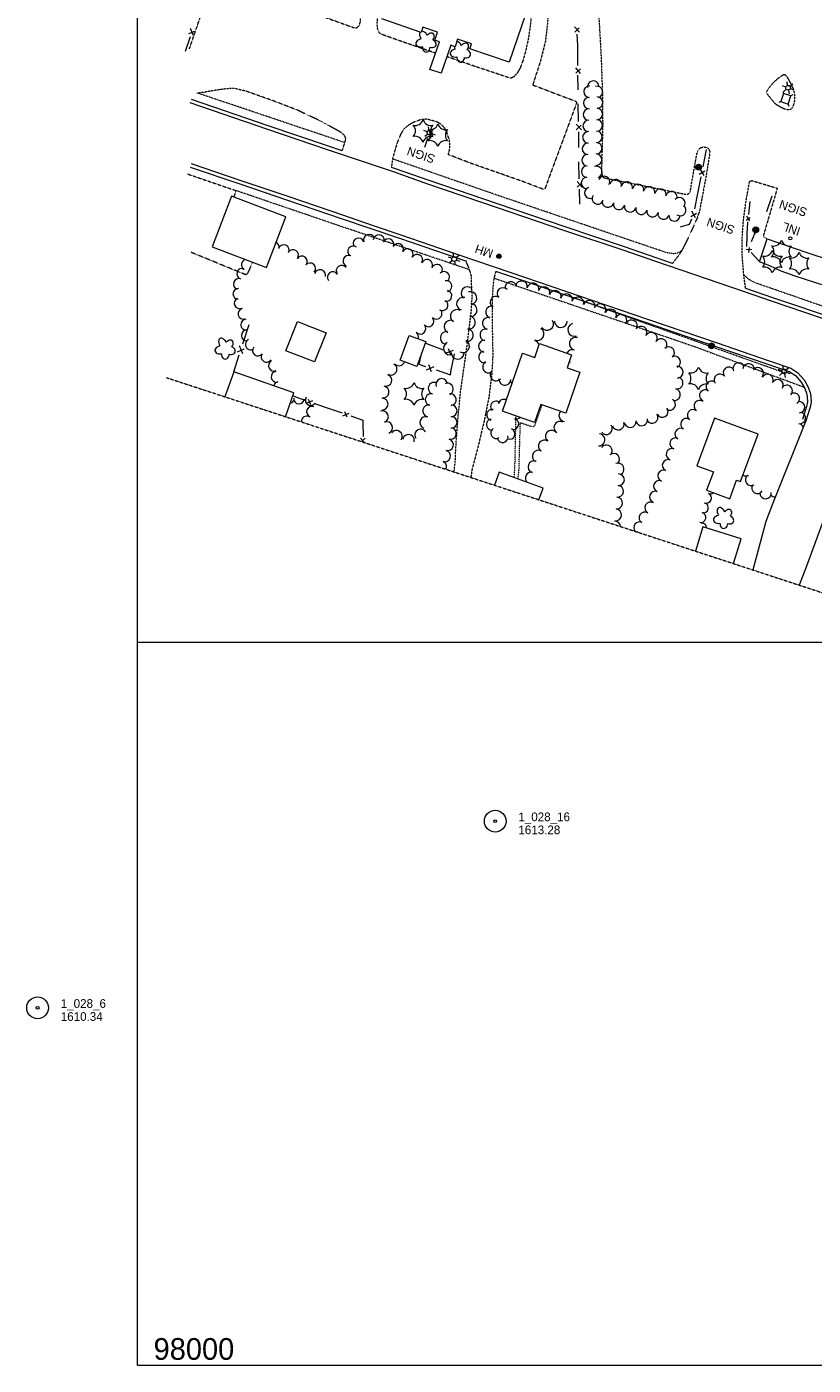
# Model space of a CAD drawing. Header units: feet. Extents: x 388392 to 390500, y 98000 to 99519.
# Tile 1 of 8: x 388423 to 388967, y 98000 to 98925. Entities that reach past the tile are written whole.
import ezdxf
from ezdxf.enums import TextEntityAlignment as Align

# ---------------------------------------------------------------- set-up
doc = ezdxf.new("R2010")
doc.units = ezdxf.units.FT
doc.header["$MEASUREMENT"] = 0
for name, pattern in [('DGN Style 3', [0.225624, 0.16116, -0.064464]), ('DGN Style 4', [0.257856, 0.128928, -0.064464, 0, -0.064464]), ('DGN Style 5', [0.112812, 0.048348, -0.064464])]:
    doc.linetypes.add(name, pattern=pattern)
for name, color, linetype, lineweight in [('E_DRN_Grate', 151, 'Continuous', 0), ('E_DWY', 73, 'DGN Style 3', 0), ('E_LAND_Vegetation', 21, 'Continuous', 0), ('E_MAP_GridLines', 151, 'Continuous', 0), ('E_MAP_Limits', 21, 'DGN Style 3', 0), ('E_MAP_PassPoints', 161, 'Continuous', 0), ('E_MISCPROP', 40, 'Continuous', 0), ('E_MISCPROP_HvyLine', 241, 'Continuous', 13), ('E_MISCPROP_Railing', 40, 'Continuous', 0), ('E_PATH_Sidewalk', 73, 'DGN Style 5', 0), ('E_RDWY', 21, 'Continuous', 13), ('E_UTL_AboveGroundPipe', 40, 'DGN Style 4', 0)]:
    doc.layers.add(name, color=color, linetype=linetype, lineweight=lineweight)
doc.styles.add('Style-IGR_FONT_0', font='IGR_FONT_0.shx')
doc.styles.add('Style-IGR_FONT_1', font='IGR_FONT_1.shx')

# ---------------------------------------------------------------- blocks, each defined once
blk = doc.blocks.new('PP')
at = {"layer": 'E_MAP_PassPoints', "color": 40, "linetype": 'Continuous', "lineweight": 0}
for radius in [7.5, 0.96]:
    blk.add_circle((0, 0), radius, dxfattribs=at)
blk = doc.blocks.new('PED')
at = {"layer": 'E_UTL_AboveGroundPipe', "color": 101, "linetype": 'Continuous', "lineweight": 13}
for p, q in [((-2.34, 2.71), (-3.29, 3.77)), ((3.06, 2.71), (4.02, 3.77)), ((-3.29, -4.35), (-2.34, -3.29)), ((4.02, -4.35), (3.06, -3.29))]:
    blk.add_line(p, q, dxfattribs=at)
at = {"layer": 'E_UTL_AboveGroundPipe', "color": 101, "linetype": 'Continuous', "lineweight": 13, "flags": 128}
blk.add_lwpolyline([(-2.34, -3.29), (3.06, -3.29), (3.06, 2.71), (-2.34, 2.71)], close=True, dxfattribs=at)
blk = doc.blocks.new('INL')
at = {"layer": 'E_MISCPROP_Railing', "color": 40, "linetype": 'Continuous', "lineweight": 0, "style": 'Style-IGR_FONT_0'}
blk.add_text('INL', height=6, rotation=360, dxfattribs=at).set_placement((-5.79, -2.75))
blk = doc.blocks.new('MHO_1')
at = {"layer": 'E_DRN_Grate', "color": 20, "linetype": 'Continuous', "lineweight": 0}
for centre, radius in [((0.04, -0.06), 1.5), ((0.04, -0.06), 1.22), ((0.04, -0.07), 0.968), ((0.01, -0.08), 0.605)]:
    blk.add_circle(centre, radius, dxfattribs=at)
blk = doc.blocks.new('LTP_1')
at = {"layer": 'E_MISCPROP', "color": 20, "linetype": 'Continuous', "lineweight": 0}
for p, q in [((-1.61, 0.09), (-4.22, 0.17)), ((-0.78, 1.46), (-1.98, 3.76)), ((0.86, 1.37), (2.22, 3.6)), ((1.66, 0), (4.18, -0.06)), ((-0.86, -1.4), (-2.22, -3.59)), ((0.78, -1.44), (2.02, -3.62))]:
    blk.add_line(p, q, dxfattribs=at)
blk.add_arc((0.02, 0.01), 1.64, 0, 360, dxfattribs=at)
blk = doc.blocks.new('POLE_1')
at = {"layer": 'E_MISCPROP', "color": 20, "linetype": 'Continuous', "lineweight": 0}
for radius in [2.02, 1.51, 1.01, 0.504]:
    blk.add_circle((0.03, -0.09), radius, dxfattribs=at)
blk = doc.blocks.new('TREE')
at = {"layer": 'E_LAND_Vegetation', "color": 93, "linetype": 'Continuous', "lineweight": 0}
for centre, major_axis, ratio in [((-3.74, -0.07), (3.29, -0.08), 0.832022), ((-1.07, 3.38), (0.91, -3.32), 0.782863), ((2.88, 1.66), (-3.52, -1.95), 0.691916), ((-1.48, -3.66), (1.2, 3.24), 0.716896), ((2.54, -2.64), (-3.34, 3.06), 0.560249)]:
    blk.add_ellipse(centre, major_axis=major_axis, ratio=ratio, start_param=1.570796, end_param=4.712389, dxfattribs=at)
blk = doc.blocks.new('PINEL')
at = {"layer": 'E_LAND_Vegetation', "color": 93, "linetype": 'Continuous', "lineweight": 0}
for centre, start, end in [((-8.23, 7.26), 275.21125, 0.97616), ((-10.49, -3.45), 335.21125, 60.97616), ((2.17, 10.66), 215.21125, 300.97616), ((10.31, 3.35), 155.21126, 240.97617), ((-2.35, -10.75), 35.21126, 120.97617), ((8.05, -7.36), 95.21126, 180.97617)]:
    blk.add_arc(centre, 5.72, start, end, dxfattribs=at)
blk = doc.blocks.new('SIGN')
at = {"layer": 'E_MISCPROP', "color": 20, "linetype": 'Continuous', "lineweight": 0, "style": 'Style-IGR_FONT_0'}
blk.add_text('SIGN', height=6, rotation=359.99993, dxfattribs=at).set_placement((0, 0), align=Align.MIDDLE_LEFT)

msp = doc.modelspace()

# ---------------------------------------------------------------- linework, layer by layer
at = {"layer": 'E_DWY', "color": 51, "linetype": 'DGN Style 3', "lineweight": 0, "flags": 128}
for points in [[(388709.83, 99089.27), (388708.8, 99057.38), (388708.72, 99052.65), (388709.33, 99049.98), (388710.48, 99047.34), (388711.97, 99045.97), (388713.69, 99045.43), (388746.97, 99040.09), (388753.9, 99039.5), (388763.75, 99040.03), (388772.65, 99041.69), (388777.53, 99043.31), (388782.76, 99045.54), (388786.13, 99047.12), (388788.91, 99047.84), (388791.66, 99048.07), (388794.62, 99047.61), (388798.68, 99046.08), (388804.41, 99042.22), (388809.17, 99038.19), (388816.75, 99030.05), (388826.96, 99018.17), (388828.61, 99016.16), (388829.73, 99014.01), (388830.3, 99011.87), (388830.43, 99009.88), (388829.92, 99007.62), (388829.2, 99006.11), (388827.95, 99004.45), (388825.79, 99002.63), (388824.12, 99001.71), (388821.7, 99000.52), (388819.6, 98999.41), (388817.97, 98997.68), (388816.65, 98995.47), (388816, 98992.01), (388816.26, 98982.97), (388816.66, 98973.39), (388817.33, 98961.39), (388818.28, 98946.63), (388819.51, 98924.25), (388820.63, 98904.3), (388821.53, 98878.58), (388821.71, 98857.38), (388820.92, 98827.43), (388821.01, 98823.63), (388821.78, 98821.78), (388823.08, 98820.94), (388879.05, 98809.63), (388880.24, 98809.65), (388881.5, 98810.39), (388882.19, 98811.35), (388886.47, 98835.83), (388887.18, 98839.13), (388888.16, 98840.88), (388889.61, 98841.89), (388891.43, 98842.34), (388893.12, 98842.18), (388894.69, 98841.35), (388895.35, 98840.37), (388895.81, 98839.09), (388895.77, 98838.11), (388892.97, 98820.95), (388888.68, 98798.21), (388886.96, 98793), (388882.07, 98782.15), (388876.6, 98771), (388874.43, 98767.66), (388869.96, 98761.84)], [(388535.91, 98910.22), (388550.91, 98953.79), (388552.04, 98956.21), (388553.79, 98957.32), (388556.22, 98957.77), (388558.87, 98957.64), (388648.99, 98925.07), (388650.48, 98924.7), (388651.48, 98924.7), (388652.49, 98925.41), (388653.41, 98926.53), (388654.14, 98928.8), (388654.65, 98934.52), (388656.02, 98943.34), (388658.63, 98955.52), (388661.9, 98967.51), (388664.98, 98975.27), (388669.49, 98985.23), (388673.86, 98992.84), (388677.51, 98997.18), (388682.35, 99001.24), (388687.22, 99003.84), (388693.88, 99006.03), (388699.79, 99007), (388708.27, 99007.31), (388714.4, 99006.82), (388722.77, 99005.08), (388729.9, 99002.67), (388737, 98998.96), (388745.65, 98993.78), (388753.42, 98987.77), (388762.7, 98979.35), (388769.03, 98972.02), (388774.61, 98964.64), (388778.66, 98957.17), (388781.66, 98950.62), (388783.68, 98942.14), (388784.22, 98935.55), (388783.31, 98926.06), (388782.11, 98915.55), (388778.52, 98901.19), (388773.28, 98885.27), (388803.32, 98873.84), (388803.72, 98873.05), (388796.9, 98854.44), (388783.82, 98819.14), (388781.88, 98813.68), (388781.27, 98813.23), (388780.69, 98813.08), (388764.35, 98819.23), (388730.96, 98830.91), (388714.91, 98837.08), (388715.99, 98841.25), (388716.03, 98844.3), (388715.59, 98847.44), (388714.12, 98852.09), (388712.3, 98855.72), (388709.62, 98858.25), (388706.41, 98859.91), (388703.13, 98860.82), (388699.79, 98861.66), (388695.72, 98861.16), (388691.14, 98859.46), (388687.41, 98857.4), (388684.35, 98854.86), (388682.06, 98851.31), (388679.73, 98845.65), (388677.88, 98839.67), (388676.51, 98834.54), (388675.55, 98828.19)], [(388706.06, 98907.25), (388683.26, 98915.08), (388669.78, 98919.86), (388667.65, 98920.9), (388666.3, 98922.78), (388665.87, 98925.77), (388665.82, 98928.73), (388666.53, 98934.6), (388668.9, 98947.41), (388670.47, 98954.47), (388671.9, 98958.46), (388674.11, 98965), (388676.06, 98970.44), (388679.64, 98978.39), (388683, 98983.92), (388685.72, 98987.71), (388688.65, 98990.49), (388691.58, 98992.42), (388694.79, 98993.71), (388699, 98994.73), (388703.77, 98995.13), (388711.02, 98995.03), (388717, 98994.15), (388720.93, 98993.04), (388724.55, 98991.58), (388727.54, 98989.71), (388729.72, 98987.35), (388731.08, 98984.48), (388732.16, 98980.03), (388732.44, 98977.18), (388732.26, 98975.12)], [(388771.05, 98941.67), (388771.33, 98940.84), (388772, 98936.28), (388772.08, 98930.59), (388771.45, 98925.15), (388770.37, 98917.69), (388768.6, 98909.4), (388766.7, 98902.45), (388764.61, 98896.96), (388762.54, 98893.34), (388760.3, 98890.9), (388758.75, 98890.09), (388757.77, 98889.93), (388732.11, 98898.48), (388713.98, 98904.82)], [(388942.69, 98889.46), (388939.97, 98887.16), (388937.06, 98883.8), (388935.36, 98881.18), (388934.9, 98879.67), (388938.2, 98875.59)], [(388938.2, 98875.59), (388940.88, 98872.37), (388944.46, 98870.09), (388947.72, 98868.65), (388950.26, 98868.2), (388952.01, 98868.66), (388953.31, 98870.05), (388953.86, 98871.69), (388954.51, 98874.43), (388954.67, 98877.91), (388953.91, 98881.72), (388952.38, 98885.23), (388950.15, 98889.51), (388948.62, 98891.63), (388947.85, 98892.1), (388947.02, 98892.3), (388946.34, 98892.09), (388942.69, 98889.46)], [(388641.52, 98839.69), (388643.85, 98846.68), (388644.02, 98848.56), (388643.22, 98850.09), (388641.77, 98851.7), (388639.63, 98853.09), (388627.29, 98859.97), (388609.76, 98868.21), (388593, 98874.58), (388575.07, 98880.92), (388567.39, 98882.77), (388561.77, 98882.64), (388553.12, 98881.44), (388545.99, 98880.16), (388541, 98879.43)], [(388534.54, 98823.69), (388568.13, 98812.19), (388566.55, 98807.75)], [(388920.49, 98744.69), (388919.27, 98753.89), (388918.16, 98767.71), (388918.15, 98778.84), (388919.01, 98791.54), (388920.81, 98804.89), (388923.21, 98818.12), (388923.76, 98818.86), (388924.78, 98819.09), (388942.43, 98813.83), (388932.65, 98780.42)], [(388932.65, 98780.42), (388935.41, 98778.76)], [(388579.57, 98762.61), (388576.1, 98754.82), (388575.41, 98754.27), (388574.85, 98754.01), (388536.88, 98769.58)], [(388718.83, 98617.69), (388719.73, 98624.41), (388720.02, 98631.23), (388720.24, 98635.59), (388720.88, 98644.75), (388721.58, 98654.05), (388723.4, 98673.05), (388727.4, 98700.8), (388729.77, 98719.99), (388730.81, 98728.59), (388731.52, 98740), (388731.07, 98746.99), (388730.89, 98753.2), (388729.49, 98758.02), (388727.11, 98763.57)], [(388747.87, 98756.48), (388746.52, 98751.96), (388745.94, 98747.51), (388745.26, 98736.76), (388745.37, 98714.92), (388745.73, 98698.08), (388744.92, 98684.86), (388743.13, 98669.99), (388739.97, 98653.86), (388735.13, 98633.66), (388731.17, 98618.64), (388730.57, 98613.84)]]:
    msp.add_lwpolyline(points, dxfattribs=at)
at = {"layer": 'E_LAND_Vegetation', "color": 93, "linetype": 'Continuous', "lineweight": 0}
for centre, radius, start, end in [((388815.2, 98884.08), 3.95, 10.04097, 190.04098), ((388812.54, 98880.6), 3.95, 88.72044, 268.72044), ((388817.74, 98880.43), 3.95, 284.31116, 104.31116), ((388817.84, 98873.05), 3.95, 269.04289, 89.04289), ((388812.19, 98864.81), 3.95, 88.72044, 268.72044), ((388812.37, 98872.71), 3.95, 88.72044, 268.72044), ((388817.71, 98865.16), 3.95, 269.04289, 89.04289), ((388812.02, 98856.92), 3.95, 88.72044, 268.72044), ((388817.57, 98857.26), 3.95, 269.04289, 89.04289), ((388811.79, 98849), 3.95, 87.95218, 267.95218), ((388817.44, 98849.36), 3.95, 269.04289, 89.04289), ((388811.5, 98841.1), 3.95, 87.95218, 267.95218), ((388817.31, 98841.47), 3.95, 269.04289, 89.04289), ((388811.22, 98833.21), 3.95, 87.95218, 267.95218), ((388817.18, 98833.57), 3.95, 269.04289, 89.04289), ((388810.79, 98817.46), 3.95, 89.11409, 269.11409), ((388810.94, 98825.32), 3.95, 87.95218, 267.95218), ((388817.39, 98825.09), 3.95, 288.81469, 108.81469), ((388822.7, 98818.16), 3.95, 334.95599, 154.95599), ((388813.18, 98810.67), 3.95, 110.02741, 290.02741), ((388830.68, 98815.94), 3.95, 347.89049, 167.89049), ((388838.4, 98814.29), 3.95, 347.89049, 167.89049), ((388846.12, 98812.63), 3.95, 347.89049, 167.89049), ((388853.84, 98810.97), 3.95, 347.89049, 167.89049), ((388861.56, 98809.32), 3.95, 347.89049, 167.89049), ((388818.37, 98806.73), 3.95, 147.03882, 327.03882), ((388825.32, 98804.58), 3.95, 165.25245, 345.25245), ((388832.95, 98802.91), 3.95, 167.87439, 347.87439), ((388869.28, 98807.66), 3.95, 347.89049, 167.89049), ((388874.75, 98803.49), 3.95, 319.41411, 139.41411), ((388840.67, 98801.26), 3.95, 167.87439, 347.87439), ((388848.39, 98799.6), 3.95, 167.87439, 347.87439), ((388856.11, 98797.94), 3.95, 167.87439, 347.87439), ((388863.83, 98796.28), 3.95, 167.87439, 347.87439), ((388871.31, 98795.1), 3.95, 177.1719, 357.1719), ((388875.39, 98798.7), 3.95, 233.53574, 53.53574), ((388594.24, 98772.84), 3.81, 350.6205, 66.08487), ((388652.91, 98775.53), 3.81, 19.50745, 199.50745), ((388660.1, 98778.08), 3.81, 19.50745, 199.50745), ((388666.85, 98777.72), 3.81, 354.0302, 174.0302), ((388673.46, 98775.09), 3.81, 337.92176, 157.92176), ((388680.17, 98771.82), 3.81, 332.58356, 152.58356), ((388601.07, 98770.94), 3.81, 335.38814, 155.38814), ((388607.49, 98767.55), 3.81, 324.15119, 144.15119), ((388613.67, 98763.09), 3.81, 324.15119, 144.15119), ((388645.94, 98763.58), 3.81, 64.70402, 244.70402), ((388649.16, 98770.1), 3.81, 53.63115, 233.63115), ((388686.76, 98768.2), 3.81, 329.30966, 149.30966), ((388693.32, 98764.3), 3.81, 329.30966, 149.30966), ((388572.4, 98754.66), 3.72, 71.57958, 251.57958), ((388575.66, 98760.93), 3.72, 106.355, 240.23972), ((388619.38, 98758.3), 3.81, 318.69389, 138.69389), ((388626.25, 98753.65), 3.81, 345.53801, 165.53801), ((388641.27, 98756.7), 3.81, 35.78274, 215.78274), ((388700.2, 98760.71), 3.81, 333.7926, 153.7926), ((388707.04, 98757.34), 3.81, 333.7926, 153.7926), ((388570.06, 98747.6), 3.72, 71.57958, 251.57958), ((388635.08, 98752.24), 3.81, 35.78274, 215.78274), ((388711.98, 98752.35), 3.81, 314.50775, 134.50775), ((388713.61, 98746.07), 3.81, 281.59574, 101.59574), ((388758.22, 98745.11), 4.08, 10.39468, 190.39468), ((388765.55, 98745.66), 4.08, 349.29101, 169.29101), ((388773.57, 98744.15), 4.08, 349.29101, 169.29101), ((388569.77, 98740.74), 3.72, 89.295, 269.295), ((388713.57, 98739.42), 3.81, 255.94543, 75.94543), ((388725.15, 98733.94), 4.46, 73.7042, 253.7042), ((388728.29, 98741.18), 4.46, 50.02569, 230.02569), ((388730.17, 98737.78), 4.46, 284.99872, 104.99872), ((388747.96, 98735), 4.08, 57.37966, 237.37966), ((388752.73, 98740.94), 4.08, 42.75079, 222.75079), ((388781.07, 98741.65), 4.08, 341.39672, 161.39672), ((388788.89, 98739.04), 4.08, 343.82293, 163.82292), ((388796.73, 98736.76), 4.08, 343.82293, 163.82292), ((388804.57, 98734.49), 4.08, 343.82293, 163.82292), ((388570.63, 98734.26), 3.72, 113.96988, 293.96988), ((388573.33, 98727.08), 3.72, 105.52981, 285.52981), ((388706.69, 98727.16), 3.81, 224.28787, 44.28787), ((388710.85, 98733.03), 3.81, 237.16154, 57.16154), ((388720.85, 98725.49), 4.46, 57.80684, 237.80684), ((388730.36, 98729.6), 4.46, 266.92649, 86.92649), ((388744.86, 98728.14), 4.08, 73.9474, 253.9474), ((388812.41, 98732.22), 4.08, 343.82293, 163.82292), ((388819.81, 98729.73), 4.08, 333.75804, 153.75804), ((388827.13, 98726.12), 4.08, 333.75804, 153.75804), ((388575.12, 98719.52), 3.72, 93.69489, 273.69489), ((388701.22, 98721.91), 3.81, 222.68366, 42.68366), ((388716.45, 98718.06), 4.46, 65.16716, 245.16716), ((388729.19, 98720.99), 4.46, 260.93985, 80.93985), ((388742.64, 98720.4), 4.08, 77.54625, 257.54625), ((388783.24, 98720), 4.45, 213.2921, 33.2921), ((388792.8, 98721.97), 4.45, 180.45596, 0.45596), ((388802.04, 98715.97), 4.45, 106.49374, 286.49374), ((388834.38, 98722.49), 4.08, 331.93318, 151.93318), ((388841.58, 98718.65), 4.08, 331.93318, 151.93318), ((388575.59, 98712.1), 3.72, 93.69489, 273.69489), ((388695.59, 98716.78), 3.81, 222.35341, 42.35341), ((388690.52, 98710.72), 3.81, 344.30916, 51.52303), ((388713.95, 98710.33), 4.46, 84.23099, 264.23099), ((388727.78, 98712.18), 4.46, 260.93985, 80.93985), ((388740.88, 98712.43), 4.08, 77.54625, 257.54625), ((388776.67, 98712.96), 4.45, 240.38319, 60.38319), ((388803.06, 98706.28), 4.45, 74.91226, 254.91226), ((388848.3, 98714.31), 4.08, 326.81615, 146.81615), ((388855.3, 98710.01), 4.08, 328.52675, 148.52675), ((388578.31, 98705.81), 3.72, 113.13404, 293.13404), ((388583.35, 98701.63), 3.72, 141.12224, 321.12224), ((388716.05, 98703.06), 4.46, 114.63969, 294.63969), ((388725.13, 98704.59), 4.46, 240.41778, 60.41778), ((388739.84, 98704.61), 4.08, 85.11942, 265.11942), ((388739.98, 98697.18), 4.08, 104.31016, 284.31016), ((388773.49, 98704.21), 4.45, 18.35553, 72.35213), ((388800.7, 98697.67), 4.45, 74.35687, 150.03759), ((388862.12, 98705.61), 4.08, 327.18927, 147.18927), ((388867.29, 98700.01), 4.08, 311.43728, 131.43728), ((388589.24, 98697.31), 3.72, 145.19415, 325.19415), ((388594.39, 98691.1), 3.72, 115.99262, 295.99262), ((388675.4, 98688.69), 4.05, 240.67396, 60.67396), ((388680.95, 98695.15), 4.05, 226.48698, 339.05022), ((388721.46, 98700.02), 4.46, 177.1719, 357.1719), ((388742.79, 98690.19), 4.08, 120.81752, 300.81752), ((388798.29, 98689.09), 4.45, 74.35687, 87.98008), ((388871.44, 98693.71), 4.08, 295.30744, 115.30744), ((388915.76, 98689.17), 3.95, 22.78959, 202.78959), ((388922.61, 98688.54), 3.95, 353.20026, 173.20026), ((388596.22, 98683.41), 3.72, 97.97901, 277.97901), ((388671.8, 98681.04), 4.05, 252.56519, 72.56519), ((388747.89, 98684.76), 4.08, 139.49728, 319.49728), ((388873.17, 98679.07), 4.08, 257.13559, 77.13559), ((388873.21, 98686.66), 4.08, 272.89405, 92.89405), ((388902.72, 98681.38), 3.95, 37.37736, 217.37736), ((388908.99, 98686.18), 3.95, 37.37736, 217.37736), ((388928.93, 98685.95), 3.95, 320.80994, 140.80994), ((388935.67, 98681.21), 3.95, 333.1155, 153.1155), ((388597.82, 98676.31), 3.72, 103.02678, 166.37467), ((388669.88, 98672.91), 4.05, 260.9302, 80.9302), ((388705.12, 98675.52), 4.05, 75.25411, 255.25411), ((388710.41, 98678.13), 4.05, 20.97284, 200.97284), ((388714.38, 98674.93), 4.05, 294.61985, 114.61985), ((388754.05, 98681.76), 4.08, 176.09059, 356.09059), ((388761.64, 98681.79), 4.08, 191.46065, 228.79281), ((388871.36, 98671.11), 4.08, 257.13559, 77.13559), ((388892.63, 98670.55), 3.95, 63.70981, 243.70981), ((388897.07, 98676.58), 3.95, 51.86769, 231.86769), ((388942.63, 98677.58), 3.95, 331.49374, 151.49374), ((388948.94, 98673.73), 3.95, 317.05147, 137.05148), ((388605.26, 98669.21), 3.69, 278.83771, 330.4652), ((388611.72, 98668.38), 3.69, 176.25932, 356.25932), ((388619.72, 98667.31), 3.69, 146.81178, 326.81178), ((388669.22, 98664.58), 4.05, 269.50775, 89.50775), ((388703.05, 98667.69), 4.05, 75.25411, 255.25411), ((388716.36, 98667.69), 4.05, 278.87999, 98.87999), ((388747.92, 98662.85), 3.75, 46.0901, 226.0901), ((388753.15, 98664.08), 3.75, 60.33984, 167.54517), ((388867.91, 98664.34), 4.08, 241.09869, 61.09869), ((388888.9, 98663.25), 3.95, 54.21307, 234.21307), ((388953.94, 98668.31), 3.95, 302.57686, 122.57686), ((388957.52, 98662.41), 3.95, 273.69266, 93.69266), ((388617.06, 98652.55), 3.69, 61.02859, 184.51802), ((388620.65, 98659.28), 3.69, 69.72689, 249.72689), ((388669.46, 98655.81), 4.05, 291.30646, 111.30646), ((388699.28, 98651.79), 4.05, 70.38426, 250.38426), ((388701.35, 98659.86), 4.05, 77.74859, 257.74859), ((388716.93, 98651.94), 4.05, 266.4662, 86.4662), ((388716.94, 98659.88), 4.05, 271.34156, 91.34156), ((388745.2, 98657.14), 3.75, 76.66992, 256.66992), ((388761.76, 98658.04), 3.75, 255.68691, 315.53843), ((388795.61, 98656.78), 4.17, 138.33236, 265.40541), ((388855.89, 98655.39), 4.08, 211.03879, 31.03879), ((388862.88, 98659.6), 4.08, 211.03879, 31.03879), ((388884.19, 98656.84), 3.95, 52.50802, 232.50802), ((388958.04, 98654.93), 3.95, 261.1596, 81.1596), ((388672.4, 98648.27), 4.05, 291.30646, 111.30646), ((388679.05, 98642.24), 4.05, 322.77429, 142.77429), ((388695.78, 98643.26), 4.05, 33.43754, 213.43754), ((388716.45, 98644.22), 4.05, 255.51775, 75.51775), ((388745.05, 98650.33), 3.75, 96.23124, 276.23124), ((388748.05, 98644.55), 3.75, 123.76023, 303.76023), ((388757.31, 98643.97), 3.75, 248.38511, 68.38511), ((388759.91, 98650.77), 3.75, 255.68691, 75.68691), ((388786.32, 98642.24), 4.17, 54.10276, 234.10276), ((388792.16, 98648.43), 4.17, 59.25431, 239.25431), ((388824.28, 98647.59), 4.08, 216.55815, 36.55815), ((388832.42, 98650.74), 4.08, 196.84188, 16.84188), ((388840.7, 98652.46), 4.08, 187.50395, 7.50395), ((388848.66, 98653.71), 4.08, 190.53318, 10.53318), ((388875.62, 98643.9), 3.95, 59.6962, 239.6962), ((388879.6, 98650.72), 3.95, 59.6962, 239.6962), ((388956.83, 98647.13), 3.95, 22.32479, 81.1596), ((388687.37, 98639.49), 4.05, 346.58993, 166.58993), ((388714.42, 98636.38), 4.05, 255.51775, 75.51775), ((388752.54, 98641.75), 3.75, 193.62153, 13.62153), ((388781.42, 98635.47), 4.17, 54.10276, 234.10276), ((388819.19, 98639.83), 4.08, 265.031, 85.031), ((388872.08, 98637.29), 3.95, 71.30799, 251.30799), ((388712.4, 98628.54), 4.05, 255.51775, 75.51775), ((388777.23, 98628.49), 4.17, 59.76209, 239.76209), ((388824.12, 98632.19), 4.08, 322.94513, 142.94513), ((388829.27, 98626.4), 4.08, 310.9268, 130.9268), ((388869.55, 98629.81), 3.95, 71.30799, 251.30799), ((388709.72, 98621.29), 4.05, 333.52364, 65.35543), ((388774.22, 98621.13), 4.17, 70.60378, 250.60378), ((388832.38, 98619.63), 4.08, 291.43367, 111.43367), ((388863.8, 98614.97), 3.95, 67.12761, 247.12761), ((388866.88, 98622.25), 3.95, 67.12761, 247.12761), ((388772.38, 98613.39), 4.17, 81.16248, 223.35606), ((388832.6, 98612.23), 4.08, 269.87463, 89.87463), ((388860.81, 98607.76), 3.95, 69.72639, 249.72639), ((388920.81, 98618.8), 3.95, 237.66508, 295.80214), ((388924.34, 98612.05), 3.95, 123.94951, 303.94951), ((388928.69, 98606.6), 3.95, 148.99213, 328.99213), ((388831.27, 98596.12), 4.08, 265.0784, 85.0784), ((388831.98, 98604.27), 4.08, 264.60127, 84.60127), ((388858.08, 98600.35), 3.95, 69.72639, 249.72639), ((388893.5, 98599.58), 3.43, 247.68657, 67.68657), ((388896.11, 98605.93), 3.43, 247.68657, 309.01841), ((388934.38, 98603.1), 3.95, 186.18222, 6.18222), ((388940.62, 98604.46), 3.95, 225.11138, 278.31508), ((388830.6, 98587.97), 4.08, 265.39395, 85.39395), ((388854.8, 98592.86), 3.95, 59.99886, 239.99886), ((388891.35, 98592.85), 3.43, 255.72007, 75.72007), ((388829.96, 98579.61), 4.08, 4.31069, 92.35772), ((388847.09, 98579.14), 3.95, 61.49921, 219.39667), ((388850.85, 98586.02), 3.95, 59.99886, 239.99886), ((388889.66, 98586.2), 3.43, 255.72007, 75.72007), ((388890.15, 98578.83), 3.43, 359.49813, 95.60076), ((388845.52, 98572.2), 3.95, 82.73627, 90.08754)]:
    msp.add_arc(centre, radius, start, end, dxfattribs=at)
for centre, major_axis, ratio, start_param, end_param in [((388696.52, 98914.32), (3.95, 0.75), 0.691916, 1.570796, 4.712389), ((388698.2, 98918.29), (2.21, -3.95), 0.560249, 3.38381, 4.712389), ((388698.2, 98918.29), (2.21, -3.95), 0.560249, 1.570796, 2.926744), ((388702.34, 98918), (-2.16, -2.7), 0.716896, 1.570796, 4.712389), ((388703.35, 98913.88), (-3.1, 1.11), 0.832022, 1.570796, 4.712389), ((388721.95, 98911.29), (2.21, -3.95), 0.560249, 1.570796, 2.706997), ((388726.09, 98911), (-2.16, -2.7), 0.716896, 1.570796, 4.712389), ((388699.73, 98911.45), (0.18, 3.44), 0.782863, 1.570796, 4.712389), ((388720.27, 98907.32), (3.95, 0.75), 0.691916, 1.570796, 4.712389), ((388721.95, 98911.29), (2.21, -3.95), 0.560249, 4.273109, 4.712389), ((388727.1, 98906.87), (-3.1, 1.11), 0.832022, 1.570796, 4.712389), ((388723.48, 98904.44), (0.18, 3.44), 0.782863, 1.570796, 4.712389)]:
    msp.add_ellipse(centre, major_axis=major_axis, ratio=ratio, start_param=start_param, end_param=end_param, dxfattribs=at)
at = {"layer": 'E_MAP_GridLines', "color": 161, "linetype": 'Continuous', "lineweight": 0}
for p, q in [((388500, 98000), (388500, 99500)), ((388500, 98500), (390500, 98500)), ((388500, 98000), (390500, 98000))]:
    msp.add_line(p, q, dxfattribs=at)
at = {"layer": 'E_MAP_Limits', "color": 73, "linetype": 'DGN Style 3', "lineweight": 0, "flags": 128}
msp.add_lwpolyline([(388520.08, 98682.85), (390040.95, 98184.2)], dxfattribs=at)
at = {"layer": 'E_MISCPROP', "color": 20, "linetype": 'Continuous', "lineweight": 0}
for p, q in [((388698.77, 98842.15), (388700.86, 98848.54)), ((388935.32, 98797.66), (388938.96, 98808.6)), ((388924.64, 98777), (388928.01, 98785.32))]:
    msp.add_line(p, q, dxfattribs=at)
at = {"layer": 'E_MISCPROP_HvyLine', "color": 241, "linetype": 'Continuous', "lineweight": 13, "flags": 128}
for points in [[(388771.38, 98942.64), (388757.1, 98900.93), (388757.1, 98900.93), (388729.76, 98910.29), (388730.92, 98913.7), (388730.92, 98913.7), (388721.41, 98916.95), (388721.41, 98916.95), (388719.59, 98911.65), (388719.59, 98911.65), (388716.66, 98912.65), (388716.66, 98912.65), (388710.02, 98893.28), (388710.02, 98893.28), (388702.19, 98895.96), (388708.75, 98915.12), (388708.75, 98915.12), (388708.75, 98915.12), (388705.57, 98916.21), (388707.45, 98921.68), (388707.45, 98921.68), (388707.45, 98921.68), (388697.43, 98925.11), (388696.23, 98921.59), (388669.04, 98930.9)], [(388602.42, 98655.85), (388608.18, 98672.27), (388608.18, 98672.27), (388608.18, 98672.27), (388566.56, 98686.89), (388560.49, 98669.6)], [(388777.63, 98598.41), (388780.54, 98606.5), (388750.16, 98617.42), (388750.16, 98617.42), (388746.94, 98608.47)], [(388912.09, 98554.32), (388917.39, 98571.42), (388917.39, 98571.42), (388891.03, 98579.59), (388885.86, 98562.92)]]:
    msp.add_lwpolyline(points, dxfattribs=at)
for points in [[(388602.53, 98794.05), (388602.53, 98794.05), (388564.93, 98808.37), (388564.93, 98808.37), (388551.57, 98773.27), (388589.17, 98758.95), (388602.53, 98794.05)], [(388602.63, 98701.49), (388602.63, 98701.49), (388610.59, 98721.71), (388630.39, 98713.92), (388630.39, 98713.92), (388630.39, 98713.92), (388622.43, 98693.7), (388622.43, 98693.7)], [(388699.39, 98707.79), (388699.39, 98707.79), (388693.11, 98690.64), (388693.11, 98690.64), (388681.66, 98694.83), (388687.94, 98711.98), (388687.94, 98711.98), (388699.39, 98707.79)], [(388774.65, 98651.87), (388752.33, 98659.6), (388752.33, 98659.6), (388766.25, 98699.8), (388766.25, 98699.8), (388766.25, 98699.8), (388774.7, 98696.88), (388774.7, 98696.88), (388778, 98706.42), (388800.24, 98698.72), (388800.24, 98698.72), (388797.1, 98689.64), (388805.91, 98686.59), (388796.11, 98658.3), (388796.11, 98658.3), (388778.94, 98664.25), (388778.94, 98664.25), (388778.94, 98664.25)], [(388917.03, 98610.97), (388929.16, 98643.67), (388929.16, 98643.67), (388929.16, 98643.67), (388899.1, 98654.82), (388899.1, 98654.82), (388886.89, 98621.91), (388886.89, 98621.91), (388898.24, 98617.7), (388898.24, 98617.7), (388893.53, 98605.02), (388893.53, 98605.02), (388909.55, 98599.07), (388914.33, 98611.97), (388914.33, 98611.97), (388917.03, 98610.97)]]:
    msp.add_lwpolyline(points, close=True, dxfattribs=at)
at = {"layer": 'E_MISCPROP_Railing', "color": 40, "linetype": 'Continuous', "lineweight": 0}
for p, q in [((388538.76, 98919.45), (388536.7, 98924.38)), ((388805.73, 98921.71), (388802.23, 98925.31)), ((388802.43, 98921.7), (388805.5, 98924.72)), ((388535.49, 98920.73), (388539.7, 98922.53)), ((388806.38, 98893.25), (388803.05, 98897.01)), ((388803.08, 98893.4), (388806.29, 98896.27)), ((388806.98, 98854.13), (388803.4, 98858.11)), ((388803.46, 98854.25), (388806.86, 98857.35)), ((388888.51, 98823.49), (388892.4, 98825.79)), ((388891.88, 98822.66), (388889.22, 98827.22)), ((388807.51, 98814.55), (388804, 98818.39)), ((388804.09, 98814.65), (388807.36, 98817.67)), ((388882.56, 98794.31), (388886.51, 98796.52)), ((388885.91, 98793.41), (388883.35, 98798.02)), ((388921, 98791.7), (388923.78, 98793.6)), ((388923.55, 98791.25), (388921.34, 98794.5)), ((388924.76, 98771.12), (388920.85, 98771.56)), ((388922.77, 98769.48), (388923.12, 98772.83)), ((388569.09, 98700.71), (388573.87, 98702.78)), ((388572.82, 98699.28), (388570.44, 98704.87)), ((388718.36, 98701.69), (388712.88, 98699.6)), ((388716.84, 98698.14), (388715.02, 98702.83)), ((388701.22, 98691.85), (388703.18, 98687.22)), ((388699.81, 98688.26), (388705.22, 98690.52)), ((388616.93, 98665.17), (388621.29, 98666.94)), ((388618.09, 98668.03), (388619.63, 98664.31)), ((388642.05, 98656.55), (388646.41, 98658.32)), ((388643.21, 98659.41), (388644.75, 98655.69)), ((388654.31, 98641.07), (388657.05, 98637.94)), ((388657.4, 98640.92), (388654.86, 98638.66))]:
    msp.add_line(p, q, dxfattribs=at)
at = {"layer": 'E_MISCPROP_Railing', "color": 40, "linetype": 'Continuous', "lineweight": 0, "flags": 128}
for points in [[(388533.18, 98908.61), (388536.58, 98918.85)], [(388804.48, 98910.3), (388804.46, 98912.51), (388804.03, 98920.43)], [(388804.56, 98898.76), (388804.48, 98910.3)], [(388804.69, 98881.91), (388804.61, 98892.06)], [(388805, 98859.98), (388804.8, 98872.28)], [(388805.29, 98842.02), (388805.11, 98852.84)], [(388891.16, 98828.7), (388893.59, 98840.57)], [(388805.54, 98820.22), (388805.27, 98832.15)], [(388887.82, 98811.32), (388889.82, 98821.79)], [(388805.94, 98802.8), (388805.7, 98813.29)], [(388885.31, 98799.47), (388887.6, 98810.18), (388887.82, 98811.32)], [(388922.7, 98795.71), (388923.79, 98804.66)], [(388875.5, 98787.11), (388881.82, 98788.97), (388883.41, 98792.71)], [(388921.62, 98782.58), (388922.01, 98790.06), (388922.06, 98790.5)], [(388921.35, 98773.57), (388921.52, 98780.77), (388921.62, 98782.58)], [(388929.73, 98763.66), (388924.36, 98769.5)], [(388572.84, 98706.3), (388577.14, 98719.58)], [(388711.59, 98701.97), (388698.96, 98706.62)], [(388566.56, 98686.89), (388570.34, 98698.57)], [(388696.18, 98699.03), (388694.6, 98692.18), (388699.15, 98690.66)], [(388717.03, 98687.94), (388719.33, 98699.13), (388718.94, 98699.27)], [(388706.58, 98688.18), (388716.41, 98684.9), (388717.03, 98687.94)], [(388607.45, 98670.17), (388616.42, 98667.09)], [(388622.36, 98665.05), (388632.57, 98661.55)], [(388632.57, 98661.55), (388641.55, 98658.47)], [(388647.48, 98656.44), (388655.92, 98653.54), (388655.93, 98651.67)], [(388655.93, 98651.67), (388655.96, 98642.18)]]:
    msp.add_lwpolyline(points, dxfattribs=at)
at = {"layer": 'E_MISCPROP_Railing', "color": 40, "linetype": 'Continuous', "lineweight": 13, "flags": 128}
for points in [[(388945.21, 98756.38), (388937.26, 98760.16), (388930.24, 98763.01), (388935.41, 98778.76), (388962.09, 98769.73), (388997.97, 98757.78), (389034.32, 98745.31), (389058.61, 98737.22), (389065.65, 98734.9), (389074.07, 98732.19)], [(389072.05, 98715.56), (389052.21, 98721.17), (389028.85, 98728.29), (389004.02, 98736.41), (388976.32, 98746.07), (388954.71, 98753.03), (388945.21, 98756.38)]]:
    msp.add_lwpolyline(points, dxfattribs=at)
at = {"layer": 'E_MISCPROP_Railing', "color": 40, "linetype": 'Continuous', "lineweight": 0}
msp.add_circle((388951.45, 98779.19), 1.1, dxfattribs=at)
at = {"layer": 'E_PATH_Sidewalk', "color": 51, "linetype": 'DGN Style 5', "lineweight": 0, "flags": 128}
for points in [[(388643.41, 98845.35), (388541.73, 98879.53)], [(388876.33, 98770.58), (388873.52, 98768.88), (388871.02, 98768.5), (388868.32, 98768.83), (388865.83, 98769.25), (388823.89, 98783.48), (388749.4, 98808.77), (388676.44, 98834.05)], [(388729.66, 98757.46), (388640.88, 98787.37), (388568.13, 98812.19)], [(388746.49, 98751.69), (388885.07, 98704.43), (388960.88, 98676.35)], [(389351.7, 98605.05), (389350.86, 98606.86), (389349.6, 98608.44), (389348.47, 98609.09), (389347.15, 98609.44), (389344.64, 98608.99), (389341.03, 98608.83), (389336.82, 98609.14), (389330.88, 98610.34), (389272.72, 98630.4), (389204.37, 98653.62), (389126.08, 98680.55), (389064.53, 98701.62), (388986.88, 98727.72), (388926.71, 98748.58), (388922.51, 98750.92), (388919.26, 98754.04)], [(388949.51, 98687.56), (388948.85, 98686.71), (388947.6, 98686.43), (388946.81, 98686.38), (388798.18, 98739.29)], [(388760.33, 98613.77), (388760.51, 98614.53), (388760.95, 98618.83), (388761.76, 98656.34)], [(388763.02, 98612.8), (388763.14, 98613.33), (388763.77, 98617.35), (388764.76, 98651.76), (388772.52, 98649.12), (388773.59, 98649.07), (388774.28, 98649.47), (388774.79, 98649.86), (388779.79, 98663.96)]]:
    msp.add_lwpolyline(points, dxfattribs=at)
at = {"layer": 'E_RDWY', "color": 21, "linetype": 'Continuous', "lineweight": 13, "flags": 128}
for points in [[(388984.54, 98720.12), (388938.52, 98735.77), (388919.76, 98742.29), (388858.55, 98763.07), (388835.91, 98771.01), (388794.94, 98784.71), (388748.91, 98800.36), (388700.8, 98816.71), (388677.64, 98824.84), (388631.4, 98840.47), (388589.55, 98854.67), (388536.47, 98872.83)], [(388641.52, 98839.69), (388632.2, 98842.84), (388590.35, 98857.04), (388537.27, 98875.19)], [(388537.19, 98830.87), (388571.58, 98819.2), (388604.56, 98808.04), (388641.67, 98795.37), (388662.23, 98788.36), (388682.02, 98781.56), (388722.24, 98767.88), (388758.15, 98755.61), (388852.65, 98723.33), (388900.86, 98706.86), (388936.11, 98694.72), (388951.74, 98689.45), (388956.75, 98686.25), (388961.01, 98681.25), (388963.72, 98676.38), (388964.94, 98673.11)], [(388536.39, 98828.5), (388570.78, 98816.83), (388603.76, 98805.67), (388640.86, 98793), (388661.42, 98785.99), (388681.22, 98779.2), (388721.43, 98765.51), (388727.42, 98763.47)], [(388869.96, 98761.84), (388859.36, 98765.44), (388836.72, 98773.38), (388795.74, 98787.08), (388749.72, 98802.72), (388701.62, 98819.07), (388678.45, 98827.21), (388675.55, 98828.19)], [(388748.27, 98756.34), (388757.34, 98753.24), (388851.84, 98720.96), (388900.05, 98704.49), (388935.3, 98692.35), (388950.65, 98687.18), (388955.09, 98684.34), (388958.94, 98679.81), (388961.45, 98675.33), (388962.6, 98672.24)], [(389363.02, 98613.22), (389360.98, 98614.67), (389356.54, 98608.39), (389352.51, 98605.37), (389348.14, 98603.68), (389344.28, 98602.91), (389340.51, 98602.51), (389336.99, 98602.96), (389331.91, 98604.14), (389305.38, 98613.27), (389263.48, 98627.58), (389225.4, 98640.49), (389177.49, 98656.86), (389132.84, 98672.13), (389080.19, 98690.08), (389036.49, 98705), (388985.35, 98722.49), (388939.34, 98738.14), (388920.76, 98744.59)], [(388962.6, 98672.24), (388963.12, 98669.54), (388963.34, 98666.16), (388962.72, 98662.96), (388959.88, 98653.83)], [(388965.06, 98672.71), (388965.61, 98669.85), (388965.85, 98666.01), (388965.15, 98662.34), (388962.27, 98653.09)], [(388962.27, 98653.09), (388939.42, 98596.13), (388934.63, 98583.45), (388926.83, 98555.07), (388925.42, 98549.95)], [(388997.98, 98646), (388983.24, 98608.27), (388962.61, 98552.56), (388957.55, 98539.42)]]:
    msp.add_lwpolyline(points, dxfattribs=at)

# ---------------------------------------------------------------- block references
at = {"layer": 'E_DRN_Grate', "color": 20, "linetype": 'Continuous', "lineweight": 0, "xscale": 0.9999984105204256, "yscale": 0.9999984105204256, "zscale": 0.9999984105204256, "rotation": 160.8376675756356}
msp.add_blockref('MHO_1', (388750, 98766.74), dxfattribs=at)
at = {"layer": 'E_LAND_Vegetation', "color": 93, "linetype": 'Continuous', "lineweight": 0, "xscale": 0.999999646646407, "yscale": 0.999999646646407, "zscale": 0.999999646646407, "rotation": 161.6879799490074}
for name, p in [('PINEL', (388697.38, 98853.43)), ('PINEL', (388707.63, 98850.48)), ('PINEL', (388945.2, 98770.08)), ('PINEL', (388938.86, 98763.02)), ('PINEL', (388957.46, 98761.76)), ('TREE', (388560.81, 98702.72)), ('PINEL', (388887.86, 98682.28)), ('PINEL', (388691.17, 98671.62)), ('TREE', (388905.52, 98585.61))]:
    msp.add_blockref(name, p, dxfattribs=at)
at = {"layer": 'E_MAP_PassPoints', "color": 40, "linetype": 'Continuous', "lineweight": 0}
for p in [(388747.4, 98376.18), (388430.95, 98247.11)]:
    msp.add_blockref('PP', p, dxfattribs=at)
at = {"layer": 'E_MISCPROP', "color": 20, "linetype": 'Continuous', "lineweight": 0, "xscale": 0.999999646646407, "yscale": 0.999999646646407, "zscale": 0.999999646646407, "rotation": 161.6879799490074}
for name, p in [('LTP_1', (388949.91, 98883.29)), ('LTP_1', (388702.01, 98852.32)), ('SIGN', (388705.34, 98833.69)), ('POLE_1', (388888.04, 98828.36)), ('SIGN', (388962.72, 98796.82)), ('SIGN', (388912.58, 98784.62)), ('POLE_1', (388927.53, 98784.97)), ('LTP_1', (388719.03, 98764.86)), ('POLE_1', (388896.93, 98704.77)), ('LTP_1', (388947.11, 98687.16))]:
    msp.add_blockref(name, p, dxfattribs=at)
at = {"layer": 'E_MISCPROP_Railing', "color": 40, "linetype": 'Continuous', "lineweight": 0, "xscale": 1.000000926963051, "yscale": 1.000000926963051, "zscale": 1.000000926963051, "rotation": 161.0226220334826}
msp.add_blockref('INL', (388952.59, 98785.74), dxfattribs=at)
at = {"layer": 'E_UTL_AboveGroundPipe', "color": 101, "linetype": 'Continuous', "lineweight": 13, "xscale": 1.000000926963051, "yscale": 1.000000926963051, "zscale": 1.000000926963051, "rotation": 161.0226220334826}
msp.add_blockref('PED', (388948.59, 98875.3), dxfattribs=at)

# ---------------------------------------------------------------- texts
at = {"layer": 'E_DRN_Grate', "color": 20, "linetype": 'Continuous', "lineweight": 0, "style": 'Style-IGR_FONT_1'}
msp.add_text('MH', height=6, rotation=160.83756, dxfattribs=at).set_placement((388745.55, 98768.16), align=Align.MIDDLE_LEFT)
at = {"layer": 'E_MAP_GridLines', "color": 161, "linetype": 'Continuous', "lineweight": 0, "style": 'Style-IGR_FONT_0'}
msp.add_text('  98000  ', height=15, dxfattribs=at).set_placement((388500, 98003.75))
at = {"layer": 'E_MAP_PassPoints', "color": 40, "linetype": 'Continuous', "lineweight": 0, "style": 'Style-IGR_FONT_0'}
for s, p in [('1_028_16', (388763.4, 98376.18)), ('1613.28', (388763.4, 98367.18)), ('1_028_6', (388446.95, 98247.11)), ('1610.34', (388446.95, 98238.11))]:
    msp.add_text(s, height=6, dxfattribs=at).set_placement(p)

doc.saveas('drawing.dxf')
